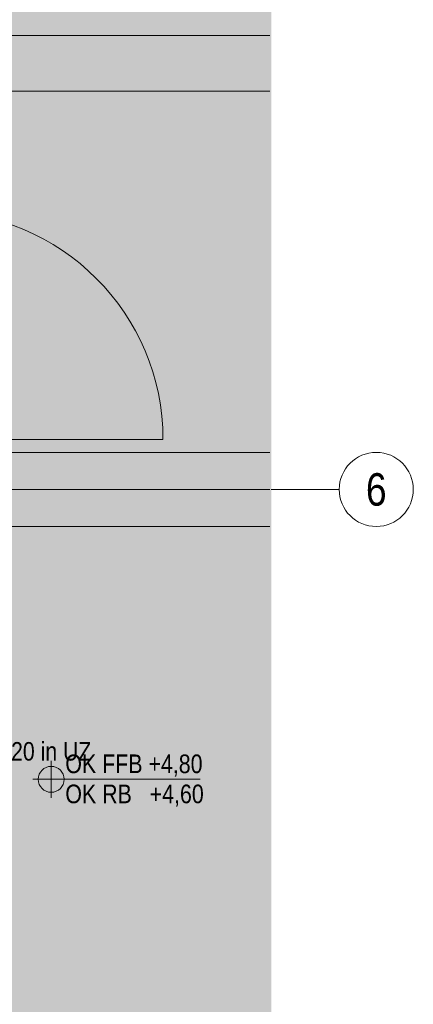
# Model space of a CAD drawing. Extents: x -620 to 300, y 62 to 1107.
# Tile 44 of 109: x 49 to 92, y 320 to 427. Entities that reach past the tile are written whole.
import ezdxf
from ezdxf.enums import TextEntityAlignment as Align
from ezdxf.lldxf.tags import DXFTag

# ---------------------------------------------------------------- set-up
doc = ezdxf.new("R2010")
doc.units = 0
doc.layers.get('0').update_dxf_attribs({"lineweight": 35})
for name, color, linetype, lineweight, true_color in [('30 -34 Innenwände- 4 Türen_Fenster', 9, 'Continuous', 15, 0x808080), ('30 -35 Decken- 1 Konstruktion-Träger- Stahlbeton', 7, 'grob-A06G9G5Q8I', 13, 0x33aa00), ('70 -76 Bemaßung- 2 Allgemein', 9, 'Continuous', 5, 0x808080), ('iwb_Layout Achsbezeichung', 1, 'Continuous', 13, 0xff0000), ('iwb_Layout BA_Markierung', 7, 'Continuous', 9, 0xbadcdc)]:
    doc.layers.add(name, color=color, linetype=linetype, lineweight=lineweight, true_color=true_color)
for name, color, linetype, lineweight in [('70 -71 Achsen- 1 Gebäudeachsen', 7, 'STRICHPUNKT2-A06G9G5P8I', 18), ('70 -72 Beschriftung- 5 Höhenkoten', 7, 'Continuous', 15), ('Detailelementbeschriftung', 7, 'Continuous', 9)]:
    doc.layers.add(name, color=color, linetype=linetype, lineweight=lineweight)
doc.layers.add('iwb_Schraffur_Unterzug', color=7, linetype='Continuous', lineweight=5, true_color=0xffffcc, plot=False)
doc.styles.get("Standard").update_dxf_attribs({"font": 'ARIALN.TTF'})
tags = doc.linetypes.add('grob-A06G9G5Q8I', pattern=[14, 3, -8, 3]).pattern_tags.tags
tags[8:9] = [DXFTag(74, 4), DXFTag(75, 0), DXFTag(340, '0'), DXFTag(46, 0.0), DXFTag(50, 0.0), DXFTag(44, 0.0), DXFTag(45, 0.0)]
tags[6:7] = [DXFTag(74, 4), DXFTag(75, 0), DXFTag(340, '0'), DXFTag(46, 0.0), DXFTag(50, 0.0), DXFTag(44, 0.0), DXFTag(45, 0.0)]
tags[4:5] = [DXFTag(74, 4), DXFTag(75, 0), DXFTag(340, '0'), DXFTag(46, 0.0), DXFTag(50, 0.0), DXFTag(44, 0.0), DXFTag(45, 0.0)]
tags = doc.linetypes.add('STRICHPUNKT2', pattern=[12.7, 6.35, -3.175, 0, -3.175]).pattern_tags.tags
tags[10:11] = [DXFTag(74, 4), DXFTag(75, 0), DXFTag(340, '0'), DXFTag(46, 0.0), DXFTag(50, 0.0), DXFTag(44, 0.0), DXFTag(45, 0.0)]
tags[8:9] = [DXFTag(74, 4), DXFTag(75, 0), DXFTag(340, '0'), DXFTag(46, 0.0), DXFTag(50, 0.0), DXFTag(44, 0.0), DXFTag(45, 0.0)]
tags[6:7] = [DXFTag(74, 4), DXFTag(75, 0), DXFTag(340, '0'), DXFTag(46, 0.0), DXFTag(50, 0.0), DXFTag(44, 0.0), DXFTag(45, 0.0)]
tags[4:5] = [DXFTag(74, 4), DXFTag(75, 0), DXFTag(340, '0'), DXFTag(46, 0.0), DXFTag(50, 0.0), DXFTag(44, 0.0), DXFTag(45, 0.0)]
tags = doc.linetypes.add('STRICHPUNKT2-A06G9G5P8I', pattern=[12.7, 6.35, -3.175, 0, -3.175]).pattern_tags.tags
tags[10:11] = [DXFTag(74, 4), DXFTag(75, 0), DXFTag(340, '0'), DXFTag(46, 0.0), DXFTag(50, 0.0), DXFTag(44, 0.0), DXFTag(45, 0.0)]
tags[8:9] = [DXFTag(74, 4), DXFTag(75, 0), DXFTag(340, '0'), DXFTag(46, 0.0), DXFTag(50, 0.0), DXFTag(44, 0.0), DXFTag(45, 0.0)]
tags[6:7] = [DXFTag(74, 4), DXFTag(75, 0), DXFTag(340, '0'), DXFTag(46, 0.0), DXFTag(50, 0.0), DXFTag(44, 0.0), DXFTag(45, 0.0)]
tags[4:5] = [DXFTag(74, 4), DXFTag(75, 0), DXFTag(340, '0'), DXFTag(46, 0.0), DXFTag(50, 0.0), DXFTag(44, 0.0), DXFTag(45, 0.0)]

# ---------------------------------------------------------------- blocks, each defined once
blk = doc.blocks.new('Polygon-A06G9G5J8I')
at = {"color": 0, "linetype": 'ByBlock', "lineweight": -2, "ltscale": 0.13}
blk.add_solid([(41.93, 78.09), (41.76, 1075.29), (76.6, 78), (76.6, 1075.29)], dxfattribs=at)
blk = doc.blocks.new('Referenz-A06G9G5R8I')
at = {"layer": '30 -34 Innenwände- 4 Türen_Fenster', "color": 0, "linetype": 'grob-A06G9G5Q8I', "ltscale": 0.15}
blk.add_line((40.32, 381.33), (64.92, 381.33), dxfattribs=at)
blk.add_ellipse((40.32, 381.33), major_axis=(24.6, 0), ratio=1, start_param=0, end_param=1.570796, dxfattribs=at)
at = {"layer": '30 -35 Decken- 1 Konstruktion-Träger- Stahlbeton', "color": 0}
for p, q in [((43.52, 379.93), (76.47, 379.93)), ((43.52, 371.93), (76.47, 371.93))]:
    blk.add_line(p, q, dxfattribs=at)
at = {"layer": '70 -71 Achsen- 1 Gebäudeachsen', "color": 0, "linetype": 'STRICHPUNKT2-A06G9G5P8I', "ltscale": 0.18}
blk.add_line((-538.53, 375.93), (76.47, 375.93), dxfattribs=at)
at = {"layer": '70 -72 Beschriftung- 5 Höhenkoten', "color": 0, "linetype": 'Continuous', "ltscale": 0.15}
for p, q in [((52.86, 342.63), (52.86, 346.63)), ((52.86, 344.63), (52.86, 346.03)), ((50.86, 344.63), (68.95, 344.63)), ((51.46, 344.63), (52.86, 344.63)), ((54.26, 344.63), (52.86, 344.63)), ((52.86, 344.63), (52.86, 343.23))]:
    blk.add_line(p, q, dxfattribs=at)
for major_axis in [(0, 1.4), (1.4, 0), (-1.4, 0), (0, -1.4)]:
    blk.add_ellipse((52.86, 344.63), major_axis=major_axis, ratio=1, start_param=0, end_param=1.570796, dxfattribs=at)
at = {"layer": '70 -76 Bemaßung- 2 Allgemein', "color": 0, "linetype": 'Continuous', "ltscale": 0.13}
for p, q in [((76.47, 424.93), (44.58, 424.93)), ((76.47, 418.93), (44.58, 418.93))]:
    blk.add_line(p, q, dxfattribs=at)
at = {"layer": '70 -72 Beschriftung- 5 Höhenkoten', "color": 0, "linetype": 'ByBlock', "ltscale": 0.15, "char_height": 2.0138, "attachment_point": 1}
for s, insert in [('{\\fArial Narrow;OK FFB +4,80}', (54.38, 347.31)), ('{\\fArial Narrow;OK RB   +4,60}', (54.38, 344.06))]:
    blk.add_mtext(s, dxfattribs=dict(at, insert=insert))
blk = doc.blocks.new('Referenz-A06G9G5T8I')
at = {"layer": 'iwb_Schraffur_Unterzug', "linetype": 'Continuous', "ltscale": 0.13}
for points in [[(-451.48, 379.93), (76.47, 379.93), (76.47, 375.63)], [(-451.48, 379.93), (76.47, 375.63), (76.47, 371.93)], [(-451.48, 379.93), (76.47, 371.93), (-451.48, 371.93)]]:
    blk.add_solid(points, dxfattribs=at)
blk = doc.blocks.new('Einzeiliger Text-A06G9GCN8I')
at = {"color": 0, "lineweight": -2, "insert": (45.22, 348.65), "char_height": 2, "attachment_point": 1}
blk.add_mtext('{\\fArial Narrow;DN20 in UZ}', dxfattribs=at)

msp = doc.modelspace()

# ---------------------------------------------------------------- linework, layer by layer
at = {"layer": 'iwb_Layout Achsbezeichung', "linetype": 'STRICHPUNKT2', "lineweight": 13, "ltscale": 0.39}
msp.add_line((76.6, 375.93), (83.94, 375.93), dxfattribs=at)
at = {"layer": 'iwb_Layout Achsbezeichung', "ltscale": 0.39, "extrusion": (0, 0, -1)}
msp.add_circle((-87.94, 375.93), 4, dxfattribs=at)

# ---------------------------------------------------------------- block references
at = {"color": 8, "lineweight": 25, "ltscale": 0.25, "true_color": 0x808080}
for name in ['Referenz-A06G9G5R8I', 'Referenz-A06G9G5T8I']:
    msp.add_blockref(name, (0, 0), dxfattribs=at)
at = {"layer": 'Detailelementbeschriftung', "ltscale": 0.13}
msp.add_blockref('Einzeiliger Text-A06G9GCN8I', (0, 0), dxfattribs=at)
at = {"layer": 'iwb_Layout BA_Markierung', "ltscale": 0.13}
msp.add_blockref('Polygon-A06G9G5J8I', (0, 0), dxfattribs=at)

# ---------------------------------------------------------------- texts
at = {"layer": 'iwb_Layout Achsbezeichung', "ltscale": 0.39}
msp.add_text('6', height=3.5, dxfattribs=at).set_placement((87.94, 375.93), align=Align.MIDDLE_CENTER)

doc.saveas('drawing.dxf')
